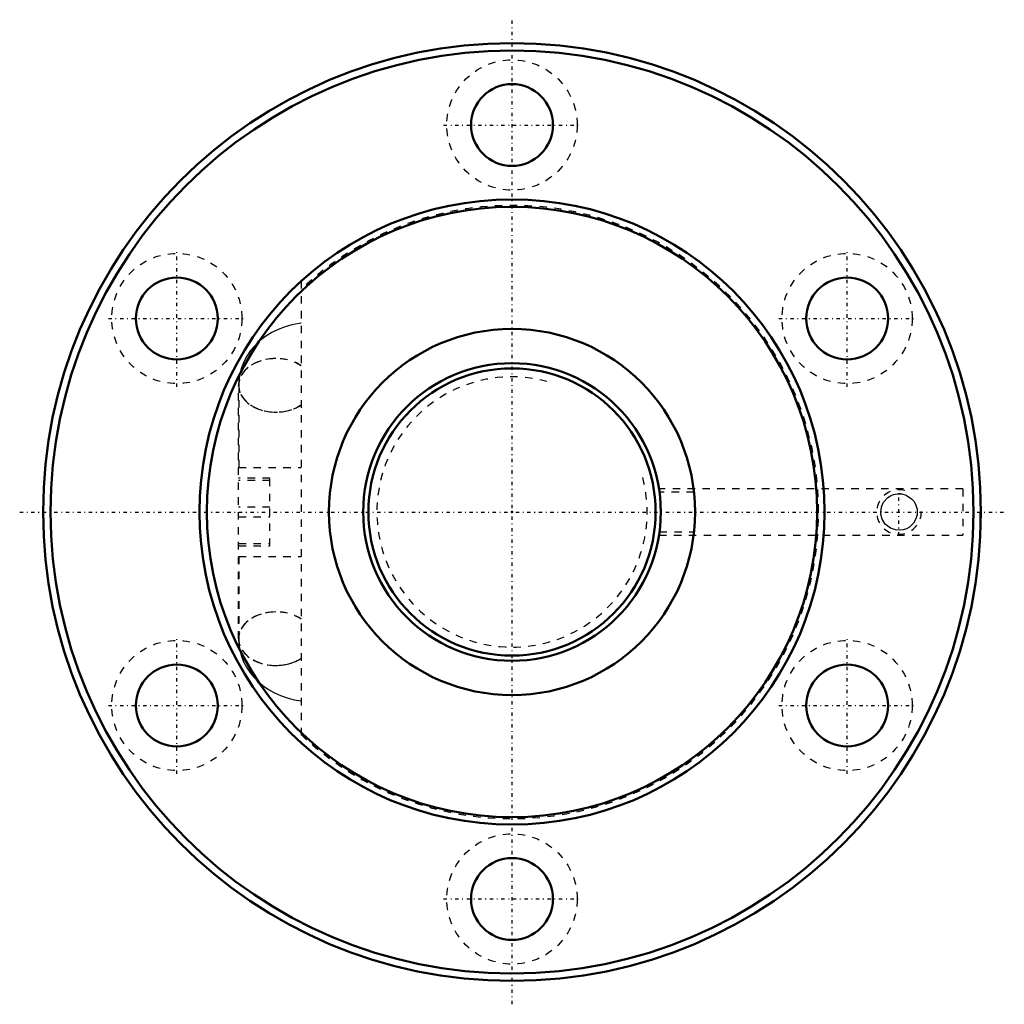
# Model space of a CAD drawing. Header units: millimetres. Extents: x -66 to 66, y -66 to 66.
import ezdxf

# ---------------------------------------------------------------- set-up
doc = ezdxf.new("R2010")
doc.units = ezdxf.units.MM
doc.linetypes.add('Center', pattern=[1.5, 0.45, -0.5, 0.05, -0.5])
doc.linetypes.add('Dashed', pattern=[2, 1, -1])
for name, color, linetype, lineweight in [('2d ConnectionPoints', 7, 'Continuous', 50), ('AM_0', 7, 'Continuous', 50), ('AM_5', 3, 'Continuous', 25), ('AM_7', 7, 'Center', 25), ('AM_9', 6, 'Dashed', 25)]:
    doc.layers.add(name, color=color, linetype=linetype, lineweight=lineweight)

# ---------------------------------------------------------------- blocks, each defined once
blk = doc.blocks.new('1_BIF4012V_7RR_Nut_0_in_BIF4012V_7RRG0_163LC0_000_2')
at = {"layer": 'AM_0'}
blk.add_line((62.92, -3.1), (62.93, -3.1), dxfattribs=at)
for centre, radius in [((0, 0), 63), ((0, 0), 62), ((0, 52), 5.5), ((0, 0), 42), ((0, 0), 41), ((-45.03, 26), 5.5), ((45.03, 26), 5.5), ((0, 0), 24.6), ((-45.03, -26), 5.5), ((45.03, -26), 5.5), ((0, -52), 5.5)]:
    blk.add_circle(centre, radius, dxfattribs=at)
at = {"layer": 'AM_5', "linetype": 'Dashed'}
blk.add_arc((52, 0), 3, 75, 15, dxfattribs=at)
at = {"layer": 'AM_7'}
for p, q in [((0, -66.15), (0, 66.15)), ((-9.19, 52), (9.19, 52)), ((-45.03, 16.81), (-45.03, 35.19)), ((45.03, 16.81), (45.03, 35.19)), ((-54.22, 26), (-35.85, 26)), ((35.85, 26), (54.22, 26)), ((52, -3.15), (52, 3.15)), ((-66.15, 0), (66.15, 0)), ((-45.03, -35.19), (-45.03, -16.81)), ((45.03, -35.19), (45.03, -16.81)), ((-54.22, -26), (-35.85, -26)), ((35.85, -26), (54.22, -26)), ((-9.19, -52), (9.19, -52))]:
    blk.add_line(p, q, dxfattribs=at)
at = {"layer": 'AM_9'}
for p, q in [((-28.33, 31.01), (-28.33, -31.01)), ((-36.73, -17.02), (-36.73, 17.02)), ((-36.72, 17.02), (-36.72, 6)), ((-36.73, 6), (-28.33, 6)), ((-32.53, 4.55), (-36.73, 4.55)), ((-32.53, 4.25), (-36.73, 4.25)), ((-32.53, -4.55), (-32.53, 4.55)), ((60.59, 3.1), (19.76, 3.1)), ((24.45, 2.68), (19.82, 2.68)), ((60.59, 3.1), (60.59, -3.1)), ((62.89, -3.1), (62.89, 3.1)), ((62.92, 3.1), (62.89, 3.1)), ((-32.53, 0.67), (-36.73, 0.67)), ((-36.73, -0.67), (-32.53, -0.67)), ((19.76, -3.1), (19.82, -2.68)), ((19.76, -3.1), (60.59, -3.1)), ((19.82, -2.68), (24.45, -2.68)), ((62.89, -3.1), (62.92, -3.1)), ((-36.73, -4.25), (-32.53, -4.25)), ((-36.73, -4.55), (-32.53, -4.55)), ((-36.73, -6), (-28.33, -6)), ((-36.72, -6), (-36.72, -17.02))]:
    blk.add_line(p, q, dxfattribs=at)
for points in [[(-28.33, 25.39), (-28.61, 25.35), (-29.57, 25.16), (-30.5, 24.89), (-31.41, 24.54), (-32.28, 24.11), (-33.09, 23.61), (-33.85, 23.03), (-34.53, 22.39), (-35.12, 21.69), (-35.63, 20.95), (-36.04, 20.17), (-36.36, 19.37), (-36.58, 18.55), (-36.71, 17.72), (-36.74, 17.02)], [(24.6, -0.09), (24.58, 0.92), (24.53, 1.84), (24.47, 2.56), (24.45, 2.68)], [(49.54, 0), (49.64, 0.7), (49.92, 1.31), (50.5, 1.95), (50.86, 2.18), (51.28, 2.35), (51.81, 2.45), (52.37, 2.43), (52.97, 2.26), (53.7, 1.78), (54, 1.44), (54.23, 1.04), (54.43, 0.38), (54.44, -0.32), (54.27, -0.94), (53.95, -1.5), (53.4, -2.02), (53.01, -2.24), (52.56, -2.39), (52.04, -2.46), (51.51, -2.41), (50.87, -2.18), (50.16, -1.63), (49.74, -0.97), (49.56, -0.31), (49.54, 0)], [(24.45, -2.68), (24.52, -2.02), (24.57, -1.12), (24.6, -0.27)], [(-36.74, -17.02), (-36.7, -17.77), (-36.57, -18.58), (-36.36, -19.36), (-36.06, -20.12), (-35.69, -20.85), (-35.24, -21.54), (-34.71, -22.19), (-34.11, -22.79), (-33.45, -23.35), (-32.72, -23.85), (-31.93, -24.29), (-31.09, -24.67), (-30.2, -24.98), (-29.28, -25.22), (-28.34, -25.39), (-28.33, -25.39)]]:
    blk.add_lwpolyline(points, dxfattribs=at)
for centre in [(0, 52), (-45.03, 26), (45.03, 26), (-45.03, -26), (45.03, -26), (0, -52)]:
    blk.add_circle(centre, 8.75, dxfattribs=at)
for centre, radius, start, end in [((0, 0), 41.2, 226.5579, 133.4421), ((52, 0), 2.46, 86.6364, 91.4336), ((52, 0), 2.46, 160.6647, 181.4463)]:
    blk.add_arc(centre, radius, start, end, dxfattribs=at)
for centre, major_axis, start_param, end_param in [((-31.74, 17.02), (-5, 0), 3.961895, 8.604475), ((-31.72, 17.02), (5, 0), 1.572796, 5.457427), ((-31.73, 17.02), (5, 0), 1.571796, 3.141593), ((-31.73, 17.02), (5, 0), 0.823034, 1.571796), ((-31.72, 17.02), (5, 0), 0.825758, 1.572796), ((-31.73, 17.02), (5, 0), 3.141593, 5.460152), ((-31.72, -17.02), (5, 0), 0.825758, 5.457427), ((-31.73, -17.02), (5, 0), 0.823034, 4.711389), ((-31.74, -17.02), (5, 0), 1.568796, 3.05212), ((-31.74, -17.02), (5, 0), 0.820303, 1.568796), ((-31.74, -17.02), (5, 0), 3.05212, 3.141932), ((-31.74, -17.02), (5, 0), 3.141932, 5.462883), ((-31.73, -17.02), (5, 0), 4.711389, 5.460152)]:
    blk.add_ellipse(centre, major_axis=major_axis, ratio=0.71934, start_param=start_param, end_param=end_param, dxfattribs=at)
blk = doc.blocks.new('2_BIF4012V_7RR000_Shaft_0_in_BIF4012V_7RRG0_163LC0_000_2')
at = {"layer": 'AM_0'}
for radius in [20, 19.3]:
    blk.add_circle((0, 0), radius, dxfattribs=at)
at = {"layer": 'AM_5', "linetype": 'Dashed'}
blk.add_arc((0, 0), 18.16, 75, 15, dxfattribs=at)

msp = doc.modelspace()

# ---------------------------------------------------------------- linework, layer by layer
at = {"layer": '2d ConnectionPoints'}
msp.add_point((0, 0), dxfattribs=at)
msp.add_point((0, 0), dxfattribs=at)

# ---------------------------------------------------------------- block references
for name in ['1_BIF4012V_7RR_Nut_0_in_BIF4012V_7RRG0_163LC0_000_2', '2_BIF4012V_7RR000_Shaft_0_in_BIF4012V_7RRG0_163LC0_000_2']:
    msp.add_blockref(name, (0, 0))

doc.saveas('drawing.dxf')
